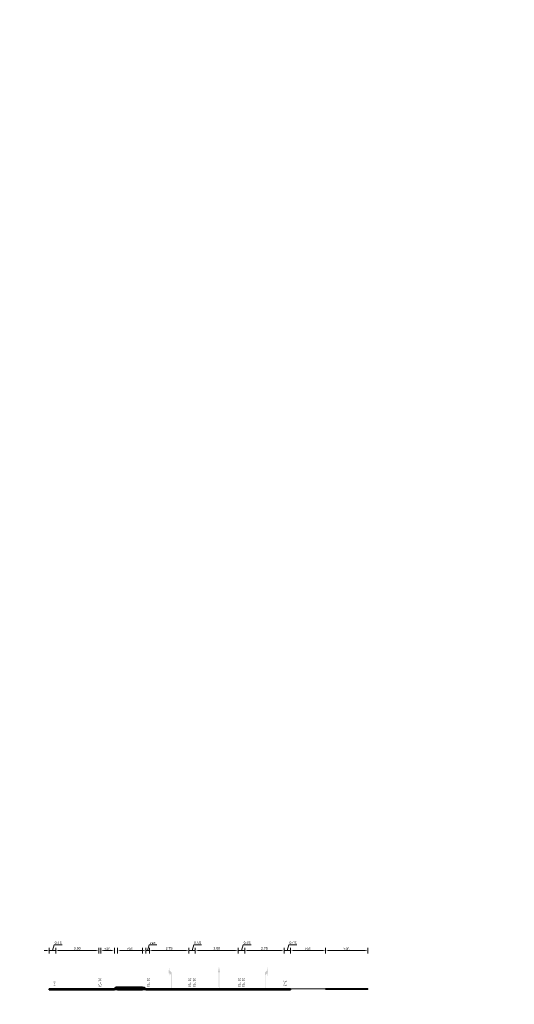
# Model space of a CAD drawing. Header units: metres. Extents: x 39929 to 50394, y 387420 to 399996.
# Tile 3 of 96: x 46337 to 46371, y 390689 to 390758. Entities that reach past the tile are written whole.
import ezdxf

# ---------------------------------------------------------------- set-up
doc = ezdxf.new("R2010")
doc.units = ezdxf.units.M
doc.linetypes.add('VW-33_STREEP', pattern=[6, 3, -3])
for name, color, linetype, lineweight in [('B-WE-GW-BERM-G', 90, 'Continuous', 18), ('N-WE-VH-FUNDERING-A', 252, 'Continuous', 18), ('N-WE-VH-FUNDERING-G', 7, 'Continuous', 35), ('N-WE-VH-GESLOTENVERHARDING_BETON-A', 252, 'Continuous', 18), ('N-WE-VH-KANTOPSLUITING_TROTTOIRBAND_RWS-S', 210, 'Continuous', 25), ('N-WE-VH-VERHARDING_ASFALT-G', 252, 'Continuous', 35), ('N-WE-VH-VERHARDING_ASFALT_ROOD-A', 13, 'Continuous', 18), ('N-WE-VW-MARKERING_LANGS_STREEP_33_015-G', 7, 'VW-33_STREEP', 35), ('N-WE-VW-MARKERING_LANGS_STREEP_DOORGETROKKEN_015-G', 7, 'Continuous', 35), ('Topo', 7, 'Continuous', 18), ('X-XX-AL-200-T25', 7, 'Continuous', 25), ('X-XX-AL-DETAIL1-G', 7, 'Continuous', 18), ('X-XX-AL-M', 7, 'Continuous', 18)]:
    doc.layers.add(name, color=color, linetype=linetype, lineweight=lineweight)
doc.layers.add('B-WE-VW-MARKERING_PIJL-T', color=7, linetype='Continuous')
doc.styles.add('NLCS-ISO-ANNOTATIVE-T18', font='NLCS-ISO.ttf', dxfattribs={"height": 1.8})
doc.styles.add('NLCS-ISO-T25', font='NLCS-ISO.ttf', dxfattribs={"height": 2.5})
doc.dimstyles.new('NLCS-ANNOTATIVE-T18-PIJL_l2_h1', dxfattribs={"dimtxt": 1.8, "dimasz": 1.8, "dimexe": 2, "dimexo": 2, "dimgap": 0.7, "dimtad": 1, "dimzin": 0, "dimdsep": 46, "dimtxsty": 'NLCS-ISO-ANNOTATIVE-T18', "dimcen": 0, "dimdle": 2, "dimclrd": 256, "dimclre": 256, "dimclrt": 256, "dimadec": 1, "dimazin": 0, "dimtfac": 1, "dimtofl": 0, "dimtmove": 1, "dimatfit": 0, "dimfxl": 2, "dimfxlon": 1, "dimtfillclr": 256, "dimtolj": 1, "dimtzin": 0, "dimlwd": 18, "dimlwe": 18, "dimarcsym": 0})
picture_1 = doc.add_image_def('image1.tif', size_in_pixel=(8000, 10000))

# ---------------------------------------------------------------- blocks, each defined once
blk = doc.blocks.new('*D252')
at = {"layer": 'Defpoints', "color": 0, "transparency": 16777216}
for p in [(46339.136, 390693.139), (46338.686, 390690.482), (46339.136, 390690.482)]:
    blk.add_point(p, dxfattribs=at)
at = {"layer": 'X-XX-AL-M', "lineweight": 18, "transparency": 16777216}
for p, q in [((46338.911, 390693.139), (46339.029, 390693.534)), ((46339.029, 390693.534), (46339.583, 390693.534)), ((46338.506, 390693.139), (46338.326, 390693.139)), ((46338.686, 390692.939), (46338.686, 390693.339)), ((46338.686, 390693.139), (46339.136, 390693.139)), ((46339.136, 390692.939), (46339.136, 390693.339)), ((46339.316, 390693.139), (46339.496, 390693.139))]:
    blk.add_line(p, q, dxfattribs=at)
at = {"layer": 'X-XX-AL-M', "transparency": 16777216}
for points in [[(46338.506, 390693.169), (46338.506, 390693.109), (46338.686, 390693.139)], [(46339.316, 390693.169), (46339.316, 390693.109), (46339.136, 390693.139)]]:
    blk.add_solid(points, dxfattribs=at)
at = {"layer": 'X-XX-AL-M', "transparency": 16777216, "insert": (46339.306, 390693.694), "char_height": 0.18, "attachment_point": 5, "style": 'NLCS-ISO-ANNOTATIVE-T18'}
blk.add_mtext('\\A1;0.45', dxfattribs=at)
blk = doc.blocks.new('*D264')
at = {"layer": 'Defpoints', "color": 0, "transparency": 16777216}
for p in [(46342.136, 390693.139), (46339.136, 390690.482), (46342.136, 390690.482)]:
    blk.add_point(p, dxfattribs=at)
at = {"layer": 'X-XX-AL-M', "lineweight": 18, "transparency": 16777216}
for p, q in [((46339.136, 390692.939), (46339.136, 390693.339)), ((46339.316, 390693.139), (46341.956, 390693.139)), ((46342.136, 390692.939), (46342.136, 390693.339))]:
    blk.add_line(p, q, dxfattribs=at)
at = {"layer": 'X-XX-AL-M', "transparency": 16777216}
for points in [[(46339.316, 390693.169), (46339.316, 390693.109), (46339.136, 390693.139)], [(46341.956, 390693.169), (46341.956, 390693.109), (46342.136, 390693.139)]]:
    blk.add_solid(points, dxfattribs=at)
at = {"layer": 'X-XX-AL-M', "transparency": 16777216, "insert": (46340.636, 390693.299), "char_height": 0.18, "attachment_point": 5, "style": 'NLCS-ISO-ANNOTATIVE-T18'}
blk.add_mtext('\\A1;3.00', dxfattribs=at)
blk = doc.blocks.new('*D263')
at = {"layer": 'Defpoints', "color": 0, "transparency": 16777216}
for p in [(46343.236, 390693.139), (46342.286, 390690.482), (46343.236, 390690.482)]:
    blk.add_point(p, dxfattribs=at)
at = {"layer": 'X-XX-AL-M', "lineweight": 18, "transparency": 16777216}
for p, q in [((46342.286, 390692.939), (46342.286, 390693.339)), ((46342.466, 390693.139), (46343.056, 390693.139)), ((46343.236, 390692.939), (46343.236, 390693.339))]:
    blk.add_line(p, q, dxfattribs=at)
at = {"layer": 'X-XX-AL-M', "transparency": 16777216}
for points in [[(46342.466, 390693.169), (46342.466, 390693.109), (46342.286, 390693.139)], [(46343.056, 390693.169), (46343.056, 390693.109), (46343.236, 390693.139)]]:
    blk.add_solid(points, dxfattribs=at)
at = {"layer": 'X-XX-AL-M', "transparency": 16777216, "insert": (46342.761, 390693.299), "char_height": 0.18, "attachment_point": 5, "style": 'NLCS-ISO-ANNOTATIVE-T18'}
blk.add_mtext('\\A1;var.', dxfattribs=at)
blk = doc.blocks.new('*D262')
at = {"layer": 'Defpoints', "color": 0, "transparency": 16777216}
for p in [(46345.206, 390693.139), (46343.456, 390690.597), (46345.206, 390690.597)]:
    blk.add_point(p, dxfattribs=at)
at = {"layer": 'X-XX-AL-M', "lineweight": 18, "transparency": 16777216}
for p, q in [((46343.456, 390692.939), (46343.456, 390693.339)), ((46343.636, 390693.139), (46345.026, 390693.139)), ((46345.206, 390692.939), (46345.206, 390693.339))]:
    blk.add_line(p, q, dxfattribs=at)
at = {"layer": 'X-XX-AL-M', "transparency": 16777216}
for points in [[(46343.636, 390693.169), (46343.636, 390693.109), (46343.456, 390693.139)], [(46345.026, 390693.169), (46345.026, 390693.109), (46345.206, 390693.139)]]:
    blk.add_solid(points, dxfattribs=at)
at = {"layer": 'X-XX-AL-M', "transparency": 16777216, "insert": (46344.331, 390693.299), "char_height": 0.18, "attachment_point": 5, "style": 'NLCS-ISO-ANNOTATIVE-T18'}
blk.add_mtext('\\A1;var.', dxfattribs=at)
blk = doc.blocks.new('*D261')
at = {"layer": 'Defpoints', "color": 0, "transparency": 16777216}
for p in [(46345.676, 390693.139), (46345.426, 390690.482), (46345.676, 390690.482)]:
    blk.add_point(p, dxfattribs=at)
at = {"layer": 'X-XX-AL-M', "lineweight": 18, "transparency": 16777216}
for p, q in [((46345.551, 390693.139), (46345.669, 390693.534)), ((46345.669, 390693.534), (46346.187, 390693.534)), ((46345.246, 390693.139), (46345.066, 390693.139)), ((46345.426, 390692.939), (46345.426, 390693.339)), ((46345.426, 390693.139), (46345.676, 390693.139)), ((46345.676, 390692.939), (46345.676, 390693.339)), ((46345.856, 390693.139), (46346.036, 390693.139))]:
    blk.add_line(p, q, dxfattribs=at)
at = {"layer": 'X-XX-AL-M', "transparency": 16777216}
for points in [[(46345.246, 390693.169), (46345.246, 390693.109), (46345.426, 390693.139)], [(46345.856, 390693.169), (46345.856, 390693.109), (46345.676, 390693.139)]]:
    blk.add_solid(points, dxfattribs=at)
at = {"layer": 'X-XX-AL-M', "transparency": 16777216, "insert": (46345.928, 390693.694), "char_height": 0.18, "attachment_point": 5, "style": 'NLCS-ISO-ANNOTATIVE-T18'}
blk.add_mtext('\\A1;var.', dxfattribs=at)
blk = doc.blocks.new('*D260')
at = {"layer": 'Defpoints', "color": 0, "transparency": 16777216}
for p in [(46348.426, 390693.139), (46345.676, 390690.482), (46348.426, 390690.482)]:
    blk.add_point(p, dxfattribs=at)
at = {"layer": 'X-XX-AL-M', "lineweight": 18, "transparency": 16777216}
for p, q in [((46345.676, 390692.939), (46345.676, 390693.339)), ((46345.856, 390693.139), (46348.246, 390693.139)), ((46348.426, 390692.939), (46348.426, 390693.339))]:
    blk.add_line(p, q, dxfattribs=at)
at = {"layer": 'X-XX-AL-M', "transparency": 16777216}
for points in [[(46345.856, 390693.169), (46345.856, 390693.109), (46345.676, 390693.139)], [(46348.246, 390693.169), (46348.246, 390693.109), (46348.426, 390693.139)]]:
    blk.add_solid(points, dxfattribs=at)
at = {"layer": 'X-XX-AL-M', "transparency": 16777216, "insert": (46347.051, 390693.299), "char_height": 0.18, "attachment_point": 5, "style": 'NLCS-ISO-ANNOTATIVE-T18'}
blk.add_mtext('\\A1;2.75', dxfattribs=at)
blk = doc.blocks.new('*D259')
at = {"layer": 'Defpoints', "color": 0, "transparency": 16777216}
for p in [(46348.876, 390693.139), (46348.426, 390690.482), (46348.876, 390690.482)]:
    blk.add_point(p, dxfattribs=at)
at = {"layer": 'X-XX-AL-M', "lineweight": 18, "transparency": 16777216}
for p, q in [((46348.651, 390693.139), (46348.769, 390693.534)), ((46348.769, 390693.534), (46349.323, 390693.534)), ((46348.246, 390693.139), (46348.066, 390693.139)), ((46348.426, 390692.939), (46348.426, 390693.339)), ((46348.426, 390693.139), (46348.876, 390693.139)), ((46348.876, 390692.939), (46348.876, 390693.339)), ((46349.056, 390693.139), (46349.236, 390693.139))]:
    blk.add_line(p, q, dxfattribs=at)
at = {"layer": 'X-XX-AL-M', "transparency": 16777216}
for points in [[(46348.246, 390693.169), (46348.246, 390693.109), (46348.426, 390693.139)], [(46349.056, 390693.169), (46349.056, 390693.109), (46348.876, 390693.139)]]:
    blk.add_solid(points, dxfattribs=at)
at = {"layer": 'X-XX-AL-M', "transparency": 16777216, "insert": (46349.046, 390693.694), "char_height": 0.18, "attachment_point": 5, "style": 'NLCS-ISO-ANNOTATIVE-T18'}
blk.add_mtext('\\A1;0.45', dxfattribs=at)
blk = doc.blocks.new('*D258')
at = {"layer": 'Defpoints', "color": 0, "transparency": 16777216}
for p in [(46351.876, 390693.139), (46348.876, 390690.482), (46351.876, 390690.482)]:
    blk.add_point(p, dxfattribs=at)
at = {"layer": 'X-XX-AL-M', "lineweight": 18, "transparency": 16777216}
for p, q in [((46348.876, 390692.939), (46348.876, 390693.339)), ((46349.056, 390693.139), (46351.696, 390693.139)), ((46351.876, 390692.939), (46351.876, 390693.339))]:
    blk.add_line(p, q, dxfattribs=at)
at = {"layer": 'X-XX-AL-M', "transparency": 16777216}
for points in [[(46349.056, 390693.169), (46349.056, 390693.109), (46348.876, 390693.139)], [(46351.696, 390693.169), (46351.696, 390693.109), (46351.876, 390693.139)]]:
    blk.add_solid(points, dxfattribs=at)
at = {"layer": 'X-XX-AL-M', "transparency": 16777216, "insert": (46350.376, 390693.299), "char_height": 0.18, "attachment_point": 5, "style": 'NLCS-ISO-ANNOTATIVE-T18'}
blk.add_mtext('\\A1;3.00', dxfattribs=at)
blk = doc.blocks.new('*D257')
at = {"layer": 'Defpoints', "color": 0, "transparency": 16777216}
for p in [(46352.326, 390693.139), (46351.876, 390690.482), (46352.326, 390690.482)]:
    blk.add_point(p, dxfattribs=at)
at = {"layer": 'X-XX-AL-M', "lineweight": 18, "transparency": 16777216}
for p, q in [((46352.101, 390693.139), (46352.219, 390693.534)), ((46352.219, 390693.534), (46352.773, 390693.534)), ((46351.696, 390693.139), (46351.516, 390693.139)), ((46351.876, 390692.939), (46351.876, 390693.339)), ((46351.876, 390693.139), (46352.326, 390693.139)), ((46352.326, 390692.939), (46352.326, 390693.339)), ((46352.506, 390693.139), (46352.686, 390693.139))]:
    blk.add_line(p, q, dxfattribs=at)
at = {"layer": 'X-XX-AL-M', "transparency": 16777216}
for points in [[(46351.696, 390693.169), (46351.696, 390693.109), (46351.876, 390693.139)], [(46352.506, 390693.169), (46352.506, 390693.109), (46352.326, 390693.139)]]:
    blk.add_solid(points, dxfattribs=at)
at = {"layer": 'X-XX-AL-M', "transparency": 16777216, "insert": (46352.496, 390693.694), "char_height": 0.18, "attachment_point": 5, "style": 'NLCS-ISO-ANNOTATIVE-T18'}
blk.add_mtext('\\A1;0.45', dxfattribs=at)
blk = doc.blocks.new('*D256')
at = {"layer": 'Defpoints', "color": 0, "transparency": 16777216}
for p in [(46355.076, 390693.139), (46352.326, 390690.482), (46355.076, 390690.482)]:
    blk.add_point(p, dxfattribs=at)
at = {"layer": 'X-XX-AL-M', "lineweight": 18, "transparency": 16777216}
for p, q in [((46352.326, 390692.939), (46352.326, 390693.339)), ((46352.506, 390693.139), (46354.896, 390693.139)), ((46355.076, 390692.939), (46355.076, 390693.339))]:
    blk.add_line(p, q, dxfattribs=at)
at = {"layer": 'X-XX-AL-M', "transparency": 16777216}
for points in [[(46352.506, 390693.169), (46352.506, 390693.109), (46352.326, 390693.139)], [(46354.896, 390693.169), (46354.896, 390693.109), (46355.076, 390693.139)]]:
    blk.add_solid(points, dxfattribs=at)
at = {"layer": 'X-XX-AL-M', "transparency": 16777216, "insert": (46353.701, 390693.299), "char_height": 0.18, "attachment_point": 5, "style": 'NLCS-ISO-ANNOTATIVE-T18'}
blk.add_mtext('\\A1;2.75', dxfattribs=at)
blk = doc.blocks.new('*D255')
at = {"layer": 'Defpoints', "color": 0, "transparency": 16777216}
for p in [(46355.526, 390693.139), (46355.076, 390690.482), (46355.526, 390690.482)]:
    blk.add_point(p, dxfattribs=at)
at = {"layer": 'X-XX-AL-M', "lineweight": 18, "transparency": 16777216}
for p, q in [((46355.301, 390693.139), (46355.419, 390693.534)), ((46355.419, 390693.534), (46355.973, 390693.534)), ((46354.896, 390693.139), (46354.716, 390693.139)), ((46355.076, 390692.939), (46355.076, 390693.339)), ((46355.076, 390693.139), (46355.526, 390693.139)), ((46355.526, 390692.939), (46355.526, 390693.339)), ((46355.706, 390693.139), (46355.886, 390693.139))]:
    blk.add_line(p, q, dxfattribs=at)
at = {"layer": 'X-XX-AL-M', "transparency": 16777216}
for points in [[(46354.896, 390693.169), (46354.896, 390693.109), (46355.076, 390693.139)], [(46355.706, 390693.169), (46355.706, 390693.109), (46355.526, 390693.139)]]:
    blk.add_solid(points, dxfattribs=at)
at = {"layer": 'X-XX-AL-M', "transparency": 16777216, "insert": (46355.696, 390693.694), "char_height": 0.18, "attachment_point": 5, "style": 'NLCS-ISO-ANNOTATIVE-T18'}
blk.add_mtext('\\A1;0.45', dxfattribs=at)
blk = doc.blocks.new('*D254')
at = {"layer": 'Defpoints', "color": 0, "transparency": 16777216}
for p in [(46357.976, 390693.139), (46355.526, 390690.482), (46357.976, 390690.482)]:
    blk.add_point(p, dxfattribs=at)
at = {"layer": 'X-XX-AL-M', "lineweight": 18, "transparency": 16777216}
for p, q in [((46355.526, 390692.939), (46355.526, 390693.339)), ((46355.706, 390693.139), (46357.796, 390693.139)), ((46357.976, 390692.939), (46357.976, 390693.339))]:
    blk.add_line(p, q, dxfattribs=at)
at = {"layer": 'X-XX-AL-M', "transparency": 16777216}
for points in [[(46355.706, 390693.169), (46355.706, 390693.109), (46355.526, 390693.139)], [(46357.796, 390693.169), (46357.796, 390693.109), (46357.976, 390693.139)]]:
    blk.add_solid(points, dxfattribs=at)
at = {"layer": 'X-XX-AL-M', "transparency": 16777216, "insert": (46356.751, 390693.299), "char_height": 0.18, "attachment_point": 5, "style": 'NLCS-ISO-ANNOTATIVE-T18'}
blk.add_mtext('\\A1;var.', dxfattribs=at)
blk = doc.blocks.new('*D253')
at = {"layer": 'Defpoints', "color": 0, "transparency": 16777216}
for p in [(46360.926, 390693.139), (46357.976, 390690.482), (46360.926, 390690.482)]:
    blk.add_point(p, dxfattribs=at)
at = {"layer": 'X-XX-AL-M', "lineweight": 18, "transparency": 16777216}
for p, q in [((46357.976, 390692.939), (46357.976, 390693.339)), ((46358.156, 390693.139), (46360.746, 390693.139)), ((46360.926, 390692.939), (46360.926, 390693.339))]:
    blk.add_line(p, q, dxfattribs=at)
at = {"layer": 'X-XX-AL-M', "transparency": 16777216}
for points in [[(46358.156, 390693.169), (46358.156, 390693.109), (46357.976, 390693.139)], [(46360.746, 390693.169), (46360.746, 390693.109), (46360.926, 390693.139)]]:
    blk.add_solid(points, dxfattribs=at)
at = {"layer": 'X-XX-AL-M', "transparency": 16777216, "insert": (46359.451, 390693.299), "char_height": 0.18, "attachment_point": 5, "style": 'NLCS-ISO-ANNOTATIVE-T18'}
blk.add_mtext('\\A1;var.', dxfattribs=at)
blk = doc.blocks.new('vobul')
at = {"layer": 'B-WE-VW-MARKERING_PIJL-T'}
blk.add_hatch(color=256, dxfattribs=at).paths.add_polyline_path([(0, 0.08), (4.6, 0.08), (5.2, 0.67), (4, 0.67), (5.7, 0.98), (7.5, 0.67), (6.2, 0.67), (5.45, -0.08), (0, -0.08)])
blk = doc.blocks.new('vobud')
at = {"layer": 'B-WE-VW-MARKERING_PIJL-T'}
blk.add_hatch(color=256, dxfattribs=at).paths.add_polyline_path([(5.45, -0.38), (7.5, 0), (5.45, 0.38), (5.45, 0.08), (0, 0.08), (0, -0.08), (5.45, -0.08)])
blk = doc.blocks.new('SVH-KANTOPSLUITING_RWS_110 220X160-D')
blk.add_hatch(color=254).paths.add_polyline_path([(-0.22, -0.16), (0, -0.16), (0, 0), (-0.11, 0), (-0.22, -0.11)])
at = {"flags": 128}
blk.add_lwpolyline([(-0.22, -0.16), (0, -0.16), (0, 0), (-0.11, 0), (-0.22, -0.11)], close=True, dxfattribs=at)

msp = doc.modelspace()

# ---------------------------------------------------------------- hatches: boundary and pattern name
at = {"layer": 'N-WE-VH-FUNDERING-A'}
h = msp.add_hatch(dxfattribs=at)
h.set_pattern_fill('AVH-FUNDERING_02-SOD', color=0, scale=0.1, style=0, pattern_type=2)
h.set_pattern_definition([(0, (46343.45572, 390690.51171), (0.1, 0.1), [0.0125, -0.0875]), (90, (46343.45572, 390690.51171), (-0.1, 0.1), [0.0125, -0.0875]), (135, (46343.46822, 390690.51171), (-0.1, 6e-18), [0.0176777, -0.1237437]), (0, (46343.46822, 390690.56796), (0.1, 0.1), [0.0125, -0.0875]), (45, (46343.47447, 390690.56171), (0, 0.1), [0.008839, -0.1325825]), (135, (46343.47447, 390690.56171), (-0.1, 6e-18), [0.008839, -0.1325825]), (0, (46343.50572, 390690.59296), (0.1, 0.1), [0.0176777, -0.0823223]), (45, (46343.50572, 390690.59296), (0, 0.1), [0.0125, -0.1289214]), (135, (46343.5234, 390690.59296), (-0.1, 6e-18), [0.0125, -0.1289214]), (90, (46343.52447, 390690.53671), (-0.1, 0.1), [0.0125, -0.0875]), (45, (46343.52447, 390690.53671), (0, 0.1), [0.008839, -0.1325825]), (135, (46343.53072, 390690.54296), (-0.1, 6e-18), [0.008839, -0.1325825]), (0, (46343.46822, 390690.53671), (0.1, 0.1), [0.00625, -0.08375]), (0, (46343.54322, 390690.56171), (0.1, 0.1), [0.00625, -0.08375]), (90, (46343.51197, 390690.57421), (-0.1, 0.1), [0.00625, -0.08375]), (135, (46343.52447, 390690.51796), (-0.1, 6e-18), [0.008839, -0.1325825]), (135, (46343.48072, 390690.58671), (-0.1, 6e-18), [0.008839, -0.1325825]), (45, (46343.502596, 390690.54452), (0, 0.1), [0.008839, -0.1325825]), (90, (46343.4901, 390690.52421), (-0.1, 0.1), [0.0015625, -0.0984375]), (90, (46343.49478, 390690.56639), (-0.1, 0.1), [0.0015625, -0.0984375]), (90, (46343.54166, 390690.58358), (-0.1, 0.1), [0.0015625, -0.0984375]), (90, (46343.54322, 390690.53046), (-0.1, 0.1), [0.0015625, -0.0984375])])
h.paths.add_polyline_path([(46345.086, 390690.397), (46345.206, 390690.512), (46343.456, 390690.512), (46343.576, 390690.397)])
at = {"layer": 'N-WE-VH-GESLOTENVERHARDING_BETON-A'}
h = msp.add_hatch(dxfattribs=at)
h.set_pattern_fill('AVH-BETON-SO', color=256, style=0, pattern_type=2)
h.set_pattern_definition([(45, (76.2884, -9.1198), (0, 4.242640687), [0.14142136, -2.0506097, 0, -2.0506097]), (45, (76.5193, -9.2155), (0, 4.242640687), [0.14142136, -2.0506097, 0, -2.0506097]), (337.5, (76.3884, -9.02), (-2e-09, -4.24264069), [0.25, -1.4985883, 0, -1.495883]), (337.5, (76.2884, -9.12), (-2e-09, -4.24264069), [0.25, -1.4985883, 0, -1.495883]), (60, (75.2884, -10.12), (-1.999999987, 3.464101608), [0.1875, -1.90625, 0, -1.90625]), (120, (75.2884, -10.12), (-3.999999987, 8e-09), [0.1875, -1.90625, 0, -1.90625]), (0, (75.1946, -9.9575), (2, 3.4641016), [0.1875, -1.90625, 0, -1.90625])])
h.paths.add_polyline_path([(46343.236, 390690.437), (46343.456, 390690.437), (46343.456, 390690.512), (46343.576, 390690.397), (46343.236, 390690.397)])
h = msp.add_hatch(dxfattribs=at)
h.set_pattern_fill('AVH-BETON-SO', color=256, style=0, pattern_type=2)
h.set_pattern_definition([(45, (78.0384, -9.1198), (0, 4.242640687), [0.14142136, -2.0506097, 0, -2.0506097]), (45, (78.2693, -9.2155), (0, 4.242640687), [0.14142136, -2.0506097, 0, -2.0506097]), (337.5, (78.1384, -9.02), (-2e-09, -4.24264069), [0.25, -1.4985883, 0, -1.495883]), (337.5, (78.0384, -9.12), (-2e-09, -4.24264069), [0.25, -1.4985883, 0, -1.495883]), (60, (77.0384, -10.12), (-1.999999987, 3.464101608), [0.1875, -1.90625, 0, -1.90625]), (120, (77.0384, -10.12), (-3.999999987, 8e-09), [0.1875, -1.90625, 0, -1.90625]), (0, (76.9446, -9.9575), (2, 3.4641016), [0.1875, -1.90625, 0, -1.90625])])
h.paths.add_polyline_path([(46345.426, 390690.437), (46345.206, 390690.437), (46345.206, 390690.512), (46345.086, 390690.397), (46345.426, 390690.397)])
at = {"layer": 'N-WE-VH-VERHARDING_ASFALT_ROOD-A'}
h = msp.add_hatch(color=256, dxfattribs=at)
h.dxf.hatch_style = 1
h.paths.add_polyline_path([(46345.206, 390690.597), (46343.456, 390690.597), (46343.456, 390690.562), (46345.206, 390690.562)])

# ---------------------------------------------------------------- linework, layer by layer
at = {"layer": 'B-WE-GW-BERM-G', "flags": 128}
msp.add_lwpolyline([(46355.526, 390690.482), (46357.976, 390690.482)], dxfattribs=at)
at = {"layer": 'N-WE-VH-FUNDERING-G', "flags": 128}
msp.add_lwpolyline([(46343.456, 390690.397), (46345.206, 390690.397)], dxfattribs=at)
at = {"layer": 'N-WE-VH-VERHARDING_ASFALT-G', "flags": 128}
for points in [[(46338.686, 390690.482), (46338.986, 390690.482), (46339.136, 390690.482), (46342.136, 390690.482), (46342.286, 390690.482), (46343.236, 390690.482)], [(46338.686, 390690.482), (46338.686, 390690.397)], [(46338.686, 390690.447), (46338.986, 390690.447), (46339.136, 390690.447), (46342.136, 390690.447), (46342.286, 390690.447), (46343.236, 390690.447)], [(46338.686, 390690.397), (46338.986, 390690.397), (46339.136, 390690.397), (46342.136, 390690.397), (46342.286, 390690.397), (46343.236, 390690.397)], [(46343.236, 390690.482), (46343.236, 390690.397)], [(46343.456, 390690.597), (46345.206, 390690.597)], [(46343.456, 390690.562), (46345.206, 390690.562)], [(46343.456, 390690.512), (46345.206, 390690.512)], [(46345.426, 390690.482), (46345.526, 390690.482), (46345.676, 390690.482), (46348.426, 390690.482), (46348.576, 390690.482), (46348.726, 390690.482), (46348.876, 390690.482), (46351.876, 390690.482), (46352.026, 390690.482), (46352.176, 390690.482), (46352.326, 390690.482), (46355.076, 390690.482), (46355.226, 390690.482), (46355.526, 390690.482)], [(46345.426, 390690.482), (46345.426, 390690.397)], [(46345.426, 390690.447), (46345.526, 390690.447), (46345.676, 390690.447), (46348.426, 390690.447), (46348.576, 390690.447), (46348.726, 390690.447), (46348.876, 390690.447), (46351.876, 390690.447), (46352.026, 390690.447), (46352.176, 390690.447), (46352.326, 390690.447), (46355.076, 390690.447), (46355.226, 390690.447), (46355.526, 390690.447)], [(46345.426, 390690.397), (46345.526, 390690.397), (46345.676, 390690.397), (46348.426, 390690.397), (46348.576, 390690.397), (46348.726, 390690.397), (46348.876, 390690.397), (46351.876, 390690.397), (46352.026, 390690.397), (46352.176, 390690.397), (46352.326, 390690.397), (46355.076, 390690.397), (46355.226, 390690.397), (46355.526, 390690.397)], [(46355.526, 390690.482), (46355.526, 390690.397)], [(46357.976, 390690.482), (46360.926, 390690.482)], [(46357.976, 390690.482), (46357.976, 390690.457)], [(46357.976, 390690.457), (46360.926, 390690.457)], [(46360.926, 390690.482), (46360.926, 390690.457)]]:
    msp.add_lwpolyline(points, dxfattribs=at)
at = {"layer": 'N-WE-VW-MARKERING_LANGS_STREEP_33_015-G', "color": 7, "const_width": 0.025, "flags": 128}
for points in [[(46338.986, 390690.507), (46339.136, 390690.507)], [(46355.076, 390690.507), (46355.226, 390690.507)]]:
    msp.add_lwpolyline(points, dxfattribs=at)
at = {"layer": 'N-WE-VW-MARKERING_LANGS_STREEP_DOORGETROKKEN_015-G', "color": 7, "const_width": 0.025, "flags": 128}
for points in [[(46342.136, 390690.507), (46342.286, 390690.507)], [(46345.526, 390690.507), (46345.676, 390690.507)], [(46348.426, 390690.507), (46348.576, 390690.507)], [(46348.726, 390690.507), (46348.876, 390690.507)], [(46351.876, 390690.507), (46352.026, 390690.507)], [(46352.176, 390690.507), (46352.326, 390690.507)]]:
    msp.add_lwpolyline(points, dxfattribs=at)
at = {"layer": 'X-XX-AL-DETAIL1-G', "flags": 128}
for points in [[(46343.236, 390690.437), (46343.456, 390690.437), (46343.456, 390690.512), (46343.576, 390690.397), (46343.236, 390690.397)], [(46345.426, 390690.437), (46345.206, 390690.437), (46345.206, 390690.512), (46345.086, 390690.397), (46345.426, 390690.397)]]:
    msp.add_lwpolyline(points, close=True, dxfattribs=at)

# ---------------------------------------------------------------- block references
at = {"layer": 'B-WE-VW-MARKERING_PIJL-T', "color": 7, "transparency": 33554687, "yscale": 0.2, "zscale": 0.2}
for name, p, xscale, rotation in [('vobul', (46347.207, 390690.521), 0.2, 89.96551719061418), ('vobud', (46350.539, 390690.522), 0.2, 90.24963220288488), ('vobul', (46353.755, 390690.514), -0.2, 270.0344828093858)]:
    msp.add_blockref(name, p, dxfattribs=dict(at, xscale=xscale, rotation=rotation))
at = {"layer": 'N-WE-VH-KANTOPSLUITING_TROTTOIRBAND_RWS-S'}
msp.add_blockref('SVH-KANTOPSLUITING_RWS_110 220X160-D', (46343.456, 390690.597), dxfattribs=at)
at = {"layer": 'N-WE-VH-KANTOPSLUITING_TROTTOIRBAND_RWS-S', "xscale": -1}
msp.add_blockref('SVH-KANTOPSLUITING_RWS_110 220X160-D', (46345.206, 390690.597), dxfattribs=at)

# ---------------------------------------------------------------- texts
at = {"layer": 'X-XX-AL-200-T25', "char_height": 0.18, "width": 47.5, "attachment_point": 6, "rotation": 269.71237, "style": 'NLCS-ISO-T25'}
for s, insert in [('3-3', (46339.052, 390690.639)), ('(0.15)', (46342.211, 390690.619)), ('(0.15)', (46345.596, 390690.619)), ('(0.15)', (46348.479, 390690.619)), ('(0.15)', (46348.801, 390690.619)), ('(0.15)', (46351.949, 390690.619)), ('(0.15)', (46352.225, 390690.619)), ('3-3', (46355.145, 390690.639))]:
    msp.add_mtext(s, dxfattribs=dict(at, insert=insert))

# ---------------------------------------------------------------- dimensions: what is measured, and where the dimension line sits
at = {"layer": 'X-XX-AL-M'}
for p1, p2, picture, middle in [((46338.686, 390690.482), (46339.136, 390690.482), '*D252', (46339.099, 390693.694)), ((46339.136, 390690.482), (46342.136, 390690.482), '*D264', (46340.636, 390693.299)), ((46345.676, 390690.482), (46348.426, 390690.482), '*D260', (46347.051, 390693.299)), ((46348.426, 390690.482), (46348.876, 390690.482), '*D259', (46348.839, 390693.694)), ((46348.876, 390690.482), (46351.876, 390690.482), '*D258', (46350.376, 390693.299)), ((46351.876, 390690.482), (46352.326, 390690.482), '*D257', (46352.289, 390693.694)), ((46352.326, 390690.482), (46355.076, 390690.482), '*D256', (46353.701, 390693.299)), ((46355.076, 390690.482), (46355.526, 390690.482), '*D255', (46355.489, 390693.694))]:
    dim = msp.add_aligned_dim(p1=p1, p2=p2, distance=2.658, dimstyle='NLCS-ANNOTATIVE-T18-PIJL_l2_h1', dxfattribs=at)
    dim.commit()
    dim.dimension.update_dxf_attribs({"geometry": picture, "text_midpoint": middle})
for p1, p2, distance, picture, middle in [((46342.286, 390690.482), (46343.236, 390690.482), 2.658, '*D263', (46342.761, 390693.299)), ((46343.456, 390690.597), (46345.206, 390690.597), 2.543, '*D262', (46344.331, 390693.299)), ((46345.426, 390690.482), (46345.676, 390690.482), 2.658, '*D261', (46345.739, 390693.694)), ((46355.526, 390690.482), (46357.976, 390690.482), 2.658, '*D254', (46356.751, 390693.299)), ((46357.976, 390690.482), (46360.926, 390690.482), 2.658, '*D253', (46359.451, 390693.299))]:
    dim = msp.add_aligned_dim(p1=p1, p2=p2, distance=distance, text='var.', dimstyle='NLCS-ANNOTATIVE-T18-PIJL_l2_h1', dxfattribs=at)
    dim.commit()
    dim.dimension.update_dxf_attribs({"geometry": picture, "text_midpoint": middle})

# ---------------------------------------------------------------- pictures from other files: only their frames are drawn
at = {"layer": 'Topo'}
image = msp.add_image(picture_1, insert=(40047.863, 387419.719), size_in_units=(9985.024, 12481.28), rotation=0.5470194, dxfattribs=dict(at, brightness=90, contrast=40))
image.dxf.flags = 7

doc.saveas('drawing.dxf')
